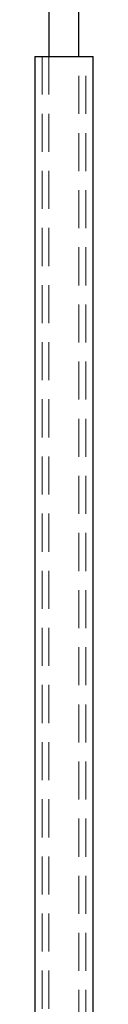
# Model space of a CAD drawing. Header units: millimetres. Extents: x 629 to 811, y 290 to 661.
# Tile 20 of 36: x 789.72 to 791.66, y 329.27 to 362.1. Entities that reach past the tile are written whole.
import ezdxf

# ---------------------------------------------------------------- set-up
doc = ezdxf.new("R2010")
doc.units = ezdxf.units.MM
doc.linetypes.add('HIDDEN', pattern=[1.905, 1.27, -0.635])

msp = doc.modelspace()

# ---------------------------------------------------------------- linework, layer by layer
at = {"color": 7, "linetype": 'Continuous', "lineweight": 25}
for p, q in [((790.194, 520.49), (790.194, 360.871)), ((791.194, 360.871), (791.194, 520.49)), ((789.724, 360.871), (789.724, 328.548)), ((789.724, 360.871), (791.664, 360.871)), ((791.664, 328.548), (791.664, 360.871))]:
    msp.add_line(p, q, dxfattribs=at)
at = {"color": 7, "linetype": 'HIDDEN', "lineweight": 18}
for p, q in [((789.964, 360.871), (789.964, 326.571)), ((790.194, 360.871), (790.194, 326.571)), ((791.194, 326.571), (791.194, 360.871)), ((791.424, 326.571), (791.424, 360.871))]:
    msp.add_line(p, q, dxfattribs=at)

doc.saveas('drawing.dxf')
